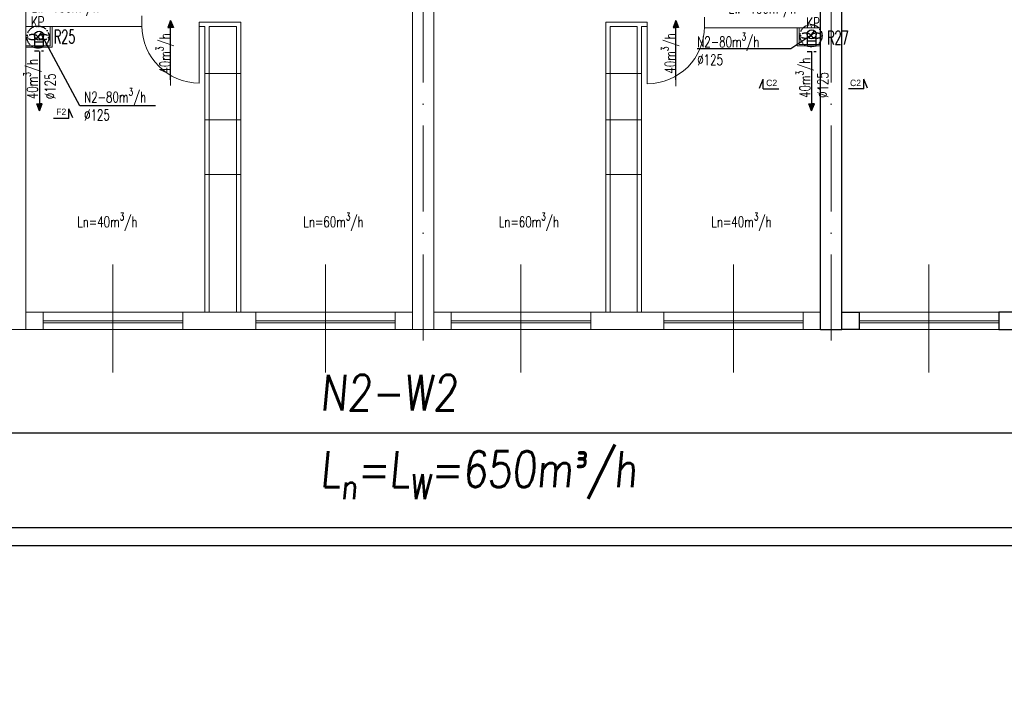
# Model space of a CAD drawing. Header units: millimetres. Extents: x -6513 to 30474, y -6915 to 65597.
# Tile 74 of 256: x 657 to 2032, y 9197 to 10142. Entities that reach past the tile are written whole.
import ezdxf
from ezdxf.enums import TextEntityAlignment as Align

# ---------------------------------------------------------------- set-up
doc = ezdxf.new("R2010")
doc.units = ezdxf.units.MM
for name, pattern in [('ACAD_ISO03W100', [30, 12, -18]), ('ACAD_ISO10W100', [18, 12, -3, 0, -3]), ('DASHED', [19.05, 12.7, -6.35])]:
    doc.linetypes.add(name, pattern=pattern)
doc.layers.get('0').update_dxf_attribs({"color": 8})
for name, color, linetype in [('A200_General07', 8, 'Continuous'), ('A200_General08', 8, 'Continuous'), ('A270_text04', 8, 'Continuous'), ('DB_WM_nawiew-opis', 8, 'Continuous'), ('DB_WM_wywies-opis', 8, 'Continuous')]:
    doc.layers.add(name, color=color, linetype=linetype)
for name, color, linetype, lineweight in [('A_cienka', 8, 'Continuous', 5), ('A_linia przekroj', 8, 'Continuous', 25), ('A_osie', 8, 'ACAD_ISO10W100', 5), ('A_przerywana', 8, 'ACAD_ISO03W100', 5), ('A_widok', 8, 'Continuous', 13), ('DB-WM-nawiew-opis', 8, 'Continuous', 25), ('DB-WM-nawiew-opis-odnośnik', 8, 'Continuous', 30), ('DB-WM-wywiew-opis', 8, 'Continuous', 25), ('DB_WM_nawiew', 8, 'Continuous', 30), ('DB_WM_wywiew', 8, 'Continuous', 30), ('E_technologia', 1, 'ACAD_ISO10W100', 30), ('R-TABELKA', 8, 'Continuous', 25)]:
    doc.layers.add(name, color=color, linetype=linetype, lineweight=lineweight)
doc.styles.add('BRH', font='txt')
doc.styles.add('ROMANSS', font='romans.shx', dxfattribs={"width": 0.8, "oblique": 5})
doc.styles.add('SIMPLEXD', font='SIMPLEX.SHX', dxfattribs={"width": 0.6})
doc.styles.get("Standard").update_dxf_attribs({"font": 'txt.shx', "width": 0.9})

# ---------------------------------------------------------------- blocks, each defined once
blk = doc.blocks.new('drzwi schem')
at = {"color": 252, "ltscale": 10}
blk.add_line((0.5, -0.093), (0.5, 1.04), dxfattribs=at)
at = {"color": 252}
blk.add_line((0, 0), (0, 1), dxfattribs=at)
blk.add_arc((0, 0), 1, 0, 90, dxfattribs=at)
blk = doc.blocks.new('A$C2355049C')
at = {"layer": 'DB-WM-nawiew-opis-odnośnik'}
h = blk.add_hatch(color=256, dxfattribs=at)
h.paths.add_polyline_path([(0, -9.8), (3.9, -9.8), (0, 0)])
h.paths.add_polyline_path([(0, 0), (-3.9, -9.8), (0, -9.8)])
at = {"layer": 'DB-WM-nawiew-opis-odnośnik', "flags": 128}
for points in [[(0, 0), (-3.9, -9.8), (0, -9.8)], [(0, -82.9), (0, 0)], [(0, 0), (3.9, -9.8), (0, -9.8)]]:
    blk.add_lwpolyline(points, dxfattribs=at)
blk = doc.blocks.new('Sect Mk right')
at = {"layer": 'A200_General07', "color": 1}
for p, q in [((0, 6.01), (0, -0.21)), ((0, 6.01), (3.92, 6.01)), ((0.29, 7.48), (3.92, 6.01))]:
    blk.add_line(p, q, dxfattribs=at)
at = {"layer": 'A270_text04', "color": 0, "style": 'BRH'}
blk.add_attdef('-', text='', height=4.51, dxfattribs=at).set_placement((1.77, 1.49), align=Align.MIDDLE)

msp = doc.modelspace()

# ---------------------------------------------------------------- linework, layer by layer
at = {"layer": 'A_cienka'}
for p, q in [((965.554, 10066.387), (915.554, 10066.387)), ((1475.554, 10066.387), (1525.554, 10066.387)), ((965.554, 10001.578), (915.554, 10001.578)), ((1475.554, 10001.578), (1525.554, 10001.578)), ((965.554, 9925.497), (915.554, 9925.497)), ((1475.554, 9925.497), (1525.554, 9925.497)), ((665.554, 9733.092), (1205.554, 9733.092)), ((1235.554, 9733.092), (1775.554, 9733.092)), ((1805.554, 9733.092), (2345.554, 9733.092)), ((884.554, 9721.092), (689.554, 9721.092)), ((884.554, 9718.092), (689.554, 9718.092)), ((986.554, 9721.092), (1181.554, 9721.092)), ((986.554, 9718.092), (1181.554, 9718.092)), ((1454.554, 9721.092), (1259.554, 9721.092)), ((1454.554, 9718.092), (1259.554, 9718.092)), ((1556.554, 9721.092), (1751.554, 9721.092)), ((1556.554, 9718.092), (1751.554, 9718.092)), ((2024.554, 9721.092), (1829.554, 9721.092)), ((2024.554, 9718.092), (1829.554, 9718.092)), ((-2776.446, 9709.092), (2360.554, 9709.092)), ((-2776.446, 9709.092), (7544.554, 9709.092))]:
    msp.add_line(p, q, dxfattribs=at)
at = {"layer": 'A_cienka', "ltscale": 10}
for p, q in [((787.054, 9648.693), (787.054, 9799.49)), ((1084.054, 9648.693), (1084.054, 9799.49)), ((1357.054, 9648.693), (1357.054, 9799.49)), ((1654.054, 9648.693), (1654.054, 9799.49)), ((1927.054, 9648.693), (1927.054, 9799.49))]:
    msp.add_line(p, q, dxfattribs=at)
at = {"layer": 'A_linia przekroj'}
for p, q in [((1775.554, 9709.092), (1775.554, 10335.092)), ((1805.554, 9709.092), (1805.554, 10335.092)), ((1775.554, 9709.092), (1805.554, 9709.092))]:
    msp.add_line(p, q, dxfattribs=at)
for points in [[(1805.554, 9733.092), (1829.554, 9733.092), (1829.554, 9709.092), (1805.554, 9709.092)], [(2024.554, 9709.092), (2126.554, 9709.092), (2126.554, 9733.092), (2024.554, 9733.092)]]:
    msp.add_lwpolyline(points, close=True, dxfattribs=at)
at = {"layer": 'A_osie', "ltscale": 10}
for p, q in [((1220.554, 9693.649), (1220.554, 11445.708)), ((1790.554, 9693.649), (1790.554, 11445.708))]:
    msp.add_line(p, q, dxfattribs=at)
at = {"layer": 'A_przerywana', "linetype": 'ByBlock'}
for p, q in [((699.554, 10105.201), (699.554, 10132.092)), ((702.054, 10103.201), (702.054, 10132.092)), ((1743.054, 10105), (1743.054, 10130.092)), ((1745.554, 10107), (1745.554, 10130.092)), ((665.554, 10105.201), (699.554, 10105.201)), ((665.554, 10103.201), (702.054, 10103.201)), ((1775.554, 10105), (1743.054, 10105)), ((1775.554, 10107), (1745.554, 10107))]:
    msp.add_line(p, q, dxfattribs=at)
at = {"layer": 'A_widok', "ltscale": 5}
for p, q in [((665.554, 9709.092), (665.554, 10335.092)), ((1205.554, 9709.092), (1205.554, 10335.092)), ((1235.554, 9709.092), (1235.554, 10335.092)), ((827.647, 10147.092), (827.647, 10132.092)), ((965.554, 10138.092), (907.647, 10138.092)), ((907.647, 10138.092), (907.647, 10132.092)), ((965.554, 9733.092), (965.554, 10138.092)), ((1475.554, 9733.092), (1475.554, 10138.092)), ((1475.554, 10138.092), (1533.46, 10138.092)), ((1533.46, 10138.092), (1533.46, 10132.092)), ((1613.46, 10130.092), (1613.46, 10145.092)), ((827.647, 10132.092), (665.554, 10132.092)), ((915.554, 10132.092), (907.647, 10132.092)), ((915.554, 9733.092), (915.554, 10132.092)), ((921.554, 9733.092), (921.554, 10132.092)), ((959.554, 10132.092), (921.554, 10132.092)), ((959.554, 9733.092), (959.554, 10132.092)), ((1481.554, 9733.092), (1481.554, 10132.092)), ((1481.554, 10132.092), (1519.554, 10132.092)), ((1519.554, 9733.092), (1519.554, 10132.092)), ((1525.554, 9733.092), (1525.554, 10132.092)), ((1525.554, 10132.092), (1533.46, 10132.092)), ((1613.46, 10130.092), (1775.554, 10130.092)), ((640.554, 9709.092), (665.554, 9709.092)), ((1205.554, 9709.092), (1235.554, 9709.092))]:
    msp.add_line(p, q, dxfattribs=at)
for points in [[(665.554, 9733.092), (689.554, 9733.092), (689.554, 9709.092), (665.554, 9709.092)], [(884.554, 9709.092), (986.554, 9709.092), (986.554, 9733.092), (884.554, 9733.092)], [(1205.554, 9733.092), (1181.554, 9733.092), (1181.554, 9709.092), (1205.554, 9709.092)], [(1235.554, 9733.092), (1259.554, 9733.092), (1259.554, 9709.092), (1235.554, 9709.092)], [(1454.554, 9709.092), (1556.554, 9709.092), (1556.554, 9733.092), (1454.554, 9733.092)], [(1775.554, 9733.092), (1751.554, 9733.092), (1751.554, 9709.092), (1775.554, 9709.092)]]:
    msp.add_lwpolyline(points, close=True, dxfattribs=at)
at = {"layer": 'DB-WM-nawiew-opis'}
for points in [[(846.377, 10021.328), (740.839, 10021.328), (687.86, 10120.12)], [(1603.363, 10101.594), (1734.027, 10101.594), (1763.554, 10121.092)]]:
    msp.add_lwpolyline(points, dxfattribs=at)
at = {"layer": 'DB_WM_nawiew'}
for points in [[(679.987, 10114.568), (687.79, 10124.334)], [(1759.282, 10116.367), (1767.085, 10126.132)], [(677.638, 10119.451), (677.638, 10110.451), (690.138, 10110.451), (690.138, 10119.451)], [(677.638, 10113.56), (677.638, 10105.201), (690.138, 10105.201), (690.138, 10113.56)], [(1756.933, 10121.25), (1756.933, 10112.25), (1769.433, 10112.25), (1769.433, 10121.25)], [(1756.933, 10113.358), (1756.933, 10105), (1769.433, 10105), (1769.433, 10113.358)]]:
    msp.add_lwpolyline(points, dxfattribs=at)
at = {"layer": 'DB_WM_nawiew', "linetype": 'DASHED', "ltscale": 0.5}
for points in [[(677.638, 10098.092), (690.138, 10098.092)], [(1756.933, 10097.092), (1769.433, 10097.092)]]:
    msp.add_lwpolyline(points, dxfattribs=at)
at = {"layer": 'DB_WM_wywies-opis'}
msp.add_line((30.137, 9564.42), (2389.898, 9564.42), dxfattribs=at)
at = {"layer": 'DB_WM_wywiew', "color": 240}
for centre in [(683.888, 10119.451), (1763.183, 10121.25)]:
    msp.add_circle(centre, 6.25, dxfattribs=at)
at = {"layer": 'E_technologia'}
for p, q in [((681.2, 10118.756), (683.604, 10115.977)), ((683.604, 10118.756), (681.2, 10115.977)), ((1761.095, 10120.693), (1763.499, 10117.914)), ((1763.499, 10120.693), (1761.095, 10117.914))]:
    msp.add_line(p, q, dxfattribs=at)
for centre in [(682.402, 10117.367), (1762.297, 10119.303)]:
    msp.add_circle(centre, 15.427, dxfattribs=at)
for centre, start_param, end_param in [((674.775, 10117.367), 3.54986568, 9.01650493), ((690.029, 10117.367), 0.40827303, 5.87491228), ((1754.67, 10119.303), 3.54986568, 9.01650493), ((1769.924, 10119.303), 0.40827303, 5.87491228)]:
    msp.add_ellipse(centre, major_axis=(-7, 0), ratio=0.5, start_param=start_param, end_param=end_param, dxfattribs=at)
at = {"layer": 'R-TABELKA'}
for p, q in [((-3011.084, 9432.163), (8302.828, 9432.163)), ((-3136.084, 9407.163), (8327.828, 9407.163))]:
    msp.add_line(p, q, dxfattribs=at)

# ---------------------------------------------------------------- block references
at = {"layer": 'A200_General08'}
ref = msp.add_blockref('Sect Mk right', (1716.657, 10044.91), dxfattribs=dict(at, xscale=3.5, yscale=3.5, zscale=3.5, rotation=90))
ref.add_attrib('-', 'C2', dxfattribs={"layer": 'A270_text04', "color": 7, "height": 9, "style": 'BRH'}).set_placement((1707.351, 10053.326), align=Align.MIDDLE)
ref = msp.add_blockref('Sect Mk right', (1815.22, 10044.91), dxfattribs=dict(at, xscale=-3.5, yscale=3.5, zscale=3.5, rotation=270))
ref.add_attrib('-', 'C2', dxfattribs={"layer": 'A270_text04', "color": 7, "height": 9, "style": 'BRH'}).set_placement((1824.525, 10053.326), align=Align.MIDDLE)
ref = msp.add_blockref('Sect Mk right', (704.649, 10003.488), dxfattribs=dict(at, xscale=-3.5, yscale=3.5, zscale=3.5, rotation=270))
ref.add_attrib('-', 'F2', dxfattribs={"layer": 'A270_text04', "color": 7, "height": 9, "style": 'BRH'}).set_placement((714.82, 10012.943), align=Align.MIDDLE)
at = {"layer": 'A_cienka', "yscale": 80, "zscale": 80, "rotation": 180}
for p, xscale in [((907.647, 10133.092), 80), ((1533.46, 10132.092), -80)]:
    msp.add_blockref('drzwi schem', p, dxfattribs=dict(at, xscale=xscale))
at = {"layer": 'DB_WM_nawiew', "xscale": -1}
for p in [(867.647, 10140.515), (1573.46, 10140.515)]:
    msp.add_blockref('A$C2355049C', p, dxfattribs=at)
at = {"layer": 'DB_WM_nawiew', "rotation": 180}
for p in [(684.533, 10014.156), (1763.205, 10014.097)]:
    msp.add_blockref('A$C2355049C', p, dxfattribs=at)

# ---------------------------------------------------------------- texts
at = {"layer": 'DB-WM-nawiew-opis', "char_height": 15, "width": 37.14159, "attachment_point": 1}
for insert in [(1603.363, 10123.203), (746.775, 10046.107)]:
    msp.add_mtext('\\A1;{\\Fsimplex|c238;\\W0.7;N2-80m\\H0.7x;\\S3^ ;\\H1.4286x;/h\\P%%C125}', dxfattribs=dict(at, insert=insert))
at = {"layer": 'DB-WM-nawiew-opis', "char_height": 15, "width": 37.14159, "attachment_point": 1, "rotation": 90}
for s, insert in [('\\A1;{\\Fsimplex|c238;\\W0.7;40m\\H0.7x;\\S3^ ;\\H1.4286x;/h}', (847.115, 10066.259)), ('\\A1;{\\Fsimplex|c238;\\W0.7;40m\\H0.7x;\\S3^ ;\\H1.4286x;/h}', (1552.929, 10066.259)), ('\\A1;{\\Fsimplex|c238;\\W0.7;40m\\H0.7x;\\S3^ ;\\H1.4286x;/h\\P%%C125}', (661.951, 10030.501)), ('\\A1;{\\Fsimplex|c238;\\W0.7;40m\\H0.7x;\\S3^ ;\\H1.4286x;/h\\P%%C125}', (1741.246, 10032.299))]:
    msp.add_mtext(s, dxfattribs=dict(at, insert=insert))
at = {"layer": 'DB-WM-wywiew-opis', "char_height": 15, "width": 37.14159, "attachment_point": 1}
for insert in [(673.227, 10172.154), (1647.172, 10170.316)]:
    msp.add_mtext('\\A1;{\\Fsimplex|c238;\\W0.7;Lw=100m\\H0.7x;\\S3^ ;\\H1.4286x;/h}', dxfattribs=dict(at, insert=insert))
at = {"layer": 'DB-WM-wywiew-opis', "color": 1, "char_height": 15, "width": 37.14159, "attachment_point": 1}
for insert in [(672.452, 10145.967), (1755.747, 10144.766)]:
    msp.add_mtext('{\\Fsimplex|c238;\\W0.7;KP}', dxfattribs=dict(at, insert=insert))
at = {"layer": 'DB_WM_nawiew-opis', "char_height": 15, "width": 37.14159, "attachment_point": 1}
for s, insert in [('\\A1;{\\Fsimplex|c238;\\W0.7;Ln=40m\\H0.7x;\\S3^ ;\\H1.4286x;/h}', (737.245, 9871.843)), ('\\A1;{\\Fsimplex|c238;\\W0.7;Ln=60m\\H0.7x;\\S3^ ;\\H1.4286x;/h}', (1053.129, 9871.843)), ('\\A1;{\\Fsimplex|c238;\\W0.7;Ln=60m\\H0.7x;\\S3^ ;\\H1.4286x;/h}', (1326.129, 9871.843)), ('\\A1;{\\Fsimplex|c238;\\W0.7;Ln=40m\\H0.7x;\\S3^ ;\\H1.4286x;/h}', (1623.129, 9871.843))]:
    msp.add_mtext(s, dxfattribs=dict(at, insert=insert))
at = {"layer": 'DB_WM_wywies-opis', "char_height": 50, "width": 160.86486, "attachment_point": 1, "style": 'ROMANSS'}
for s, insert in [('N2-W2', (1076.364, 9645.545)), ('\\A1;L{\\H0.7x;\\S^ n;}=L{\\H0.7x;\\S^ W;}=650m{\\fISOCPEUR|b0|i0|c238|p34;³}/h', (1076.364, 9538.814))]:
    msp.add_mtext(s, dxfattribs=dict(at, insert=insert))
at = {"layer": 'E_technologia', "style": 'SIMPLEXD', "width": 0.6}
for s, p in [('R25', (704.478, 10108.281)), ('R27', (1784.797, 10106.895))]:
    msp.add_text(s, height=19.2, dxfattribs=at).set_placement(p)

doc.saveas('drawing.dxf')
